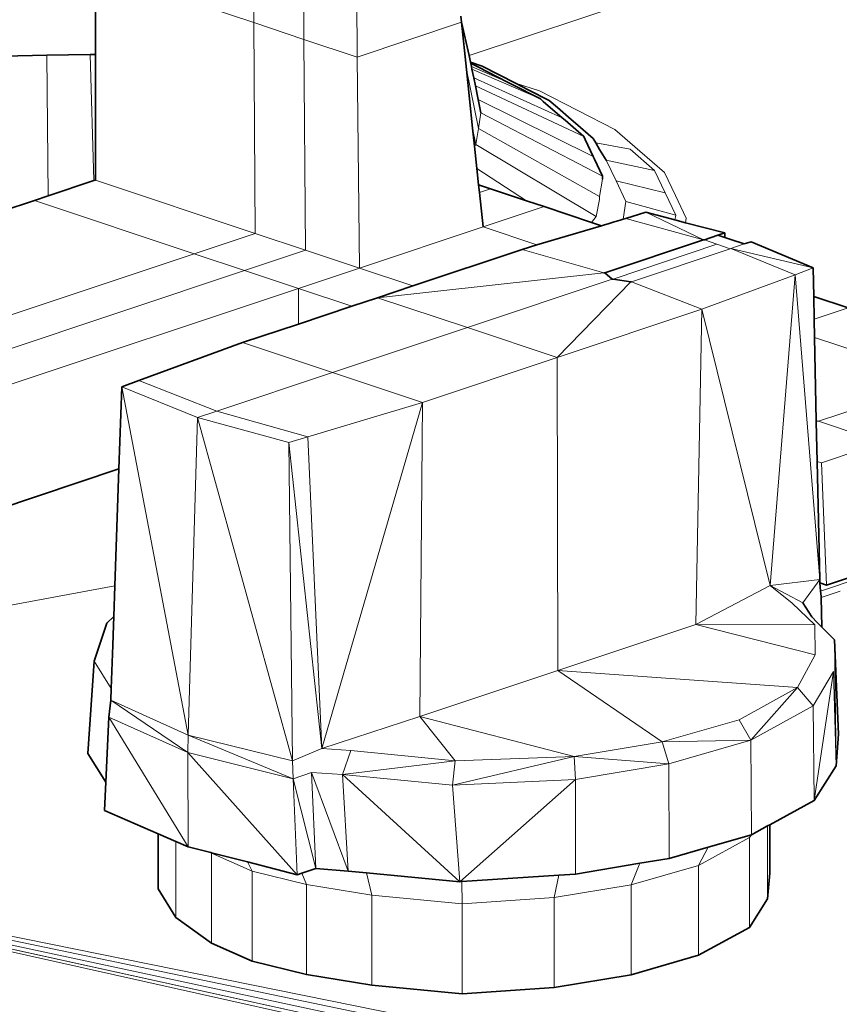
# Model space of a CAD drawing. Header units: inches. Extents: x 0 to 12.9, y 0 to 8.3.
# Tile 43 of 74: x 7.632 to 7.813, y 2.111 to 2.328. Entities that reach past the tile are written whole.
import ezdxf

# ---------------------------------------------------------------- set-up
doc = ezdxf.new("R2010")
doc.units = ezdxf.units.IN
doc.header["$MEASUREMENT"] = 0
doc.layers.add('Default', color=7, linetype='Continuous')

# ---------------------------------------------------------------- blocks, each defined once
blk = doc.blocks.new('MODEL_3')
at = {"lineweight": 0}
for p, q in [((7.68388, 2.32747), (7.68386, 2.36142)), ((7.68386, 2.36142), (7.68388, 2.32747)), ((7.69487, 2.3238), (7.69478, 2.35778)), ((7.69478, 2.35778), (7.69487, 2.3238)), ((7.73126, 2.32021), (7.84673, 2.3587)), ((7.84673, 2.3587), (7.73126, 2.32021)), ((7.70658, 2.3199), (7.70641, 2.3539)), ((7.70641, 2.3539), (7.70658, 2.3199)), ((7.68388, 2.32747), (7.64909, 2.33906)), ((7.64909, 2.33906), (7.68388, 2.32747)), ((7.64906, 2.32048), (7.64908, 2.33508)), ((7.64908, 2.33508), (7.64906, 2.32048)), ((7.69487, 2.3238), (7.68388, 2.32747)), ((7.68388, 2.32747), (7.68415, 2.28109)), ((7.68415, 2.28109), (7.68388, 2.32747)), ((7.68388, 2.32747), (7.69487, 2.3238)), ((7.70658, 2.3199), (7.72957, 2.32756)), ((7.72957, 2.32756), (7.70658, 2.3199)), ((7.72943, 2.32893), (7.72957, 2.32756)), ((7.72957, 2.32756), (7.72943, 2.32893)), ((7.72957, 2.32756), (7.73066, 2.31714)), ((7.73126, 2.32021), (7.72957, 2.32756)), ((7.73066, 2.31714), (7.72957, 2.32756)), ((7.72957, 2.32756), (7.73126, 2.32021)), ((7.69526, 2.27738), (7.69487, 2.3238)), ((7.69487, 2.3238), (7.70658, 2.3199)), ((7.70658, 2.3199), (7.69487, 2.3238)), ((7.69487, 2.3238), (7.69526, 2.27738)), ((7.63836, 2.32029), (7.62883, 2.32013)), ((7.62883, 2.32013), (7.63836, 2.32029)), ((7.64789, 2.32046), (7.63836, 2.32029)), ((7.63836, 2.32029), (7.64789, 2.32046)), ((7.63836, 2.32029), (7.63866, 2.28935)), ((7.63866, 2.28935), (7.63836, 2.32029)), ((7.64906, 2.32048), (7.64789, 2.32046)), ((7.64789, 2.32046), (7.64906, 2.32048)), ((7.64789, 2.32046), (7.64871, 2.2927)), ((7.64871, 2.2927), (7.64789, 2.32046)), ((7.64901, 2.2928), (7.64906, 2.32048)), ((7.64906, 2.32048), (7.64901, 2.2928)), ((7.70658, 2.3199), (7.70709, 2.27344)), ((7.70709, 2.27344), (7.70658, 2.3199)), ((7.73155, 2.31877), (7.73126, 2.32021)), ((7.73126, 2.32021), (7.73155, 2.31877)), ((7.73409, 2.31792), (7.73155, 2.31877)), ((7.73155, 2.31877), (7.73161, 2.31847)), ((7.73066, 2.31714), (7.73201, 2.30425)), ((7.73201, 2.30425), (7.73066, 2.31714)), ((7.73066, 2.31714), (7.73326, 2.30416)), ((7.73326, 2.30416), (7.73066, 2.31714)), ((7.73161, 2.31847), (7.73175, 2.31782)), ((7.73175, 2.31782), (7.73186, 2.31724)), ((7.73186, 2.31724), (7.73175, 2.31782)), ((7.73175, 2.31782), (7.73968, 2.31441)), ((7.73186, 2.31724), (7.73225, 2.31535)), ((7.73225, 2.31535), (7.73186, 2.31724)), ((7.73186, 2.31724), (7.74692, 2.31069)), ((7.74692, 2.31069), (7.73186, 2.31724)), ((7.74146, 2.31414), (7.73409, 2.31792)), ((7.73225, 2.31535), (7.7326, 2.31359)), ((7.7326, 2.31359), (7.73225, 2.31535)), ((7.73225, 2.31535), (7.75168, 2.30655)), ((7.75168, 2.30655), (7.73225, 2.31535)), ((7.73968, 2.31441), (7.74056, 2.31395)), ((7.7326, 2.31359), (7.73321, 2.31059)), ((7.73321, 2.31059), (7.7326, 2.31359)), ((7.7326, 2.31359), (7.75644, 2.30242)), ((7.75644, 2.30242), (7.7326, 2.31359)), ((7.74056, 2.31395), (7.74692, 2.31069)), ((7.74674, 2.31244), (7.74146, 2.31414)), ((7.75502, 2.30819), (7.74674, 2.31244)), ((7.73321, 2.31059), (7.73381, 2.30766)), ((7.73381, 2.30766), (7.73321, 2.31059)), ((7.73321, 2.31059), (7.75853, 2.29804)), ((7.75853, 2.29804), (7.73321, 2.31059)), ((7.74692, 2.31069), (7.74755, 2.31015)), ((7.74755, 2.31015), (7.75168, 2.30655)), ((7.76331, 2.30394), (7.75502, 2.30819)), ((7.73381, 2.30766), (7.73326, 2.30416)), ((7.73326, 2.30416), (7.73381, 2.30766)), ((7.73381, 2.30766), (7.7606, 2.29367)), ((7.7606, 2.29367), (7.73381, 2.30766)), ((7.75168, 2.30655), (7.75234, 2.30599)), ((7.75234, 2.30599), (7.75644, 2.30242)), ((7.73201, 2.30425), (7.73242, 2.30031)), ((7.73272, 2.30067), (7.73201, 2.30425)), ((7.73326, 2.30416), (7.73272, 2.30067)), ((7.73272, 2.30067), (7.73326, 2.30416)), ((7.73326, 2.30416), (7.75991, 2.28924)), ((7.75991, 2.28924), (7.73326, 2.30416)), ((7.76877, 2.2992), (7.76331, 2.30394)), ((7.75644, 2.30242), (7.75674, 2.30179)), ((7.75674, 2.30179), (7.75853, 2.29804)), ((7.73242, 2.30031), (7.73272, 2.30067)), ((7.73242, 2.30031), (7.73294, 2.29539)), ((7.73294, 2.29539), (7.73242, 2.30031)), ((7.73272, 2.30067), (7.75921, 2.28482)), ((7.75921, 2.28482), (7.73272, 2.30067)), ((7.75994, 2.29958), (7.75907, 2.30103)), ((7.75907, 2.30103), (7.76663, 2.29961)), ((7.76138, 2.29722), (7.75994, 2.29958)), ((7.76663, 2.29961), (7.77199, 2.29495)), ((7.77422, 2.29446), (7.76877, 2.2992)), ((7.75853, 2.29804), (7.75883, 2.29741)), ((7.75883, 2.29741), (7.7606, 2.29367)), ((7.77199, 2.29495), (7.76138, 2.29722)), ((7.76138, 2.29722), (7.77199, 2.29495)), ((7.76355, 2.29267), (7.76138, 2.29722)), ((7.73294, 2.29539), (7.73331, 2.29179)), ((7.73331, 2.29179), (7.73294, 2.29539)), ((7.73294, 2.29539), (7.74388, 2.28827)), ((7.74388, 2.28827), (7.73294, 2.29539)), ((7.77199, 2.29495), (7.77433, 2.29002)), ((7.63866, 2.28935), (7.64871, 2.2927)), ((7.64871, 2.2927), (7.63866, 2.28935)), ((7.64871, 2.2927), (7.64901, 2.2928)), ((7.64901, 2.2928), (7.64871, 2.2927)), ((7.68415, 2.28109), (7.64901, 2.2928)), ((7.64901, 2.2928), (7.68415, 2.28109)), ((7.7606, 2.29301), (7.75991, 2.28924)), ((7.7606, 2.29367), (7.7606, 2.29301)), ((7.77433, 2.29002), (7.76355, 2.29267)), ((7.76571, 2.28812), (7.76355, 2.29267)), ((7.76355, 2.29267), (7.77433, 2.29002)), ((7.7766, 2.28946), (7.77422, 2.29446)), ((7.73331, 2.29179), (7.73349, 2.29013)), ((7.7359, 2.29093), (7.73331, 2.29179)), ((7.73349, 2.29013), (7.7359, 2.29093)), ((7.7359, 2.29093), (7.74388, 2.28827)), ((7.74388, 2.28827), (7.7359, 2.29093)), ((7.62849, 2.28596), (7.63559, 2.28833)), ((7.63559, 2.28833), (7.62849, 2.28596)), ((7.63559, 2.28833), (7.63866, 2.28935)), ((7.63866, 2.28935), (7.63559, 2.28833)), ((7.67073, 2.27661), (7.63559, 2.28833)), ((7.63559, 2.28833), (7.67073, 2.27661)), ((7.73349, 2.29013), (7.73429, 2.28251)), ((7.73429, 2.28251), (7.73349, 2.29013)), ((7.74388, 2.28827), (7.74773, 2.28699)), ((7.74773, 2.28699), (7.74388, 2.28827)), ((7.75991, 2.28859), (7.75921, 2.28482)), ((7.75991, 2.28924), (7.75991, 2.28859)), ((7.77433, 2.29002), (7.77667, 2.28509)), ((7.77898, 2.28445), (7.7766, 2.28946)), ((7.73429, 2.28251), (7.74773, 2.28699)), ((7.74773, 2.28699), (7.73429, 2.28251)), ((7.74773, 2.28699), (7.75816, 2.28351)), ((7.75816, 2.28351), (7.74773, 2.28699)), ((7.76509, 2.2842), (7.76571, 2.28812)), ((7.77667, 2.28509), (7.76571, 2.28812)), ((7.76571, 2.28812), (7.77667, 2.28509)), ((7.75921, 2.28482), (7.75816, 2.28351)), ((7.76374, 2.2838), (7.76466, 2.28407)), ((7.76466, 2.28407), (7.76509, 2.2842)), ((7.76574, 2.28439), (7.76509, 2.2842)), ((7.76509, 2.2842), (7.76574, 2.28439)), ((7.77013, 2.28574), (7.76574, 2.28439)), ((7.76574, 2.28439), (7.77013, 2.28574)), ((7.78281, 2.27967), (7.76574, 2.28439)), ((7.76574, 2.28439), (7.78281, 2.27967)), ((7.78281, 2.27967), (7.77013, 2.28574)), ((7.77013, 2.28574), (7.77651, 2.28406)), ((7.77651, 2.28406), (7.77013, 2.28574)), ((7.77013, 2.28574), (7.78281, 2.27967)), ((7.77667, 2.28509), (7.77651, 2.28406)), ((7.77651, 2.28406), (7.77882, 2.28345)), ((7.77882, 2.28345), (7.77898, 2.28445)), ((7.73429, 2.28251), (7.70709, 2.27344)), ((7.70709, 2.27344), (7.73429, 2.28251)), ((7.73429, 2.28251), (7.74615, 2.27855)), ((7.74615, 2.27855), (7.73429, 2.28251)), ((7.76034, 2.28278), (7.74615, 2.27855)), ((7.74615, 2.27855), (7.76034, 2.28278)), ((7.75816, 2.28351), (7.75837, 2.28344)), ((7.75837, 2.28344), (7.75857, 2.28337)), ((7.75857, 2.28337), (7.75944, 2.28308)), ((7.75944, 2.28308), (7.76034, 2.28278)), ((7.76034, 2.28278), (7.761, 2.28298)), ((7.761, 2.28298), (7.7618, 2.28322)), ((7.7618, 2.28322), (7.76312, 2.28361)), ((7.76312, 2.28361), (7.76374, 2.2838)), ((7.78746, 2.28119), (7.77882, 2.28345)), ((7.77882, 2.28345), (7.78746, 2.28119)), ((7.67073, 2.27661), (7.68415, 2.28109)), ((7.68415, 2.28109), (7.67073, 2.27661)), ((7.68415, 2.28109), (7.69526, 2.27738)), ((7.69526, 2.27738), (7.68415, 2.28109)), ((7.76107, 2.27241), (7.78281, 2.27967)), ((7.78281, 2.27967), (7.76107, 2.27241)), ((7.78299, 2.27969), (7.78281, 2.27967)), ((7.78281, 2.27967), (7.78299, 2.27969)), ((7.78592, 2.28071), (7.78299, 2.27969)), ((7.78299, 2.27969), (7.78572, 2.2787)), ((7.78746, 2.28119), (7.78592, 2.28071)), ((7.78749, 2.28019), (7.78746, 2.28119)), ((7.78883, 2.27974), (7.78749, 2.28019)), ((7.79174, 2.27877), (7.78883, 2.27974)), ((7.68184, 2.27291), (7.69526, 2.27738)), ((7.69526, 2.27738), (7.68184, 2.27291)), ((7.69526, 2.27738), (7.70709, 2.27344)), ((7.70709, 2.27344), (7.69526, 2.27738)), ((7.74287, 2.27758), (7.71882, 2.26953)), ((7.71882, 2.26953), (7.74287, 2.27758)), ((7.74615, 2.27855), (7.74287, 2.27758)), ((7.74287, 2.27758), (7.74615, 2.27855)), ((7.76089, 2.27239), (7.74287, 2.27758)), ((7.74287, 2.27758), (7.76089, 2.27239)), ((7.76293, 2.27102), (7.78572, 2.2787)), ((7.78572, 2.2787), (7.76293, 2.27102)), ((7.78865, 2.27772), (7.76694, 2.27045)), ((7.76694, 2.27045), (7.78865, 2.27772)), ((7.78572, 2.2787), (7.78865, 2.27772)), ((7.78865, 2.27772), (7.78883, 2.27775)), ((7.78883, 2.27775), (7.79174, 2.27877)), ((7.80689, 2.27348), (7.78883, 2.27775)), ((7.78883, 2.27775), (7.80292, 2.272)), ((7.78883, 2.27775), (7.80689, 2.27348)), ((7.80292, 2.272), (7.78883, 2.27775)), ((7.79328, 2.27925), (7.79174, 2.27877)), ((7.79174, 2.27877), (7.79328, 2.27925)), ((7.80689, 2.27348), (7.79328, 2.27925)), ((7.79328, 2.27925), (7.80689, 2.27348)), ((7.60449, 2.25453), (7.67073, 2.27661)), ((7.67073, 2.27661), (7.60449, 2.25453)), ((7.67073, 2.27661), (7.68184, 2.27291)), ((7.68184, 2.27291), (7.67073, 2.27661)), ((7.70709, 2.27344), (7.69367, 2.26897)), ((7.69367, 2.26897), (7.70709, 2.27344)), ((7.70709, 2.27344), (7.71882, 2.26953)), ((7.71882, 2.26953), (7.70709, 2.27344)), ((7.80689, 2.27348), (7.80292, 2.272)), ((7.80292, 2.272), (7.80689, 2.27348)), ((7.80703, 2.26721), (7.80689, 2.27348)), ((7.80689, 2.27348), (7.80703, 2.26721)), ((7.60519, 2.24736), (7.68184, 2.27291)), ((7.68184, 2.27291), (7.60519, 2.24736)), ((7.68184, 2.27291), (7.69367, 2.26897)), ((7.69367, 2.26897), (7.68184, 2.27291)), ((7.71108, 2.26694), (7.76089, 2.27239)), ((7.76089, 2.27239), (7.71108, 2.26694)), ((7.76268, 2.27103), (7.73084, 2.26035)), ((7.73084, 2.26035), (7.76268, 2.27103)), ((7.76089, 2.27239), (7.76107, 2.27241)), ((7.76107, 2.27241), (7.76089, 2.27239)), ((7.76107, 2.27241), (7.76268, 2.27103)), ((7.76268, 2.27103), (7.76107, 2.27241)), ((7.76268, 2.27103), (7.76293, 2.27102)), ((7.76293, 2.27102), (7.76268, 2.27103)), ((7.76677, 2.27043), (7.76293, 2.27102)), ((7.76293, 2.27102), (7.76677, 2.27043)), ((7.80292, 2.272), (7.7824, 2.2644)), ((7.7824, 2.2644), (7.80292, 2.272)), ((7.80292, 2.272), (7.79749, 2.20362)), ((7.79749, 2.20362), (7.80292, 2.272)), ((7.80835, 2.20494), (7.80292, 2.272)), ((7.80292, 2.272), (7.80835, 2.20494)), ((7.60594, 2.23972), (7.69367, 2.26897)), ((7.69367, 2.26897), (7.60594, 2.23972)), ((7.69367, 2.26897), (7.69367, 2.26115)), ((7.69367, 2.26115), (7.69367, 2.26897)), ((7.69367, 2.26897), (7.70541, 2.26505)), ((7.70541, 2.26505), (7.69367, 2.26897)), ((7.71882, 2.26953), (7.71108, 2.26694)), ((7.71108, 2.26694), (7.71882, 2.26953)), ((7.7506, 2.25377), (7.76677, 2.27043)), ((7.76677, 2.27043), (7.7506, 2.25377)), ((7.76677, 2.27043), (7.76694, 2.27045)), ((7.76694, 2.27045), (7.76677, 2.27043)), ((7.76694, 2.27045), (7.7824, 2.2644)), ((7.7824, 2.2644), (7.76694, 2.27045)), ((7.70541, 2.26505), (7.71108, 2.26694)), ((7.71108, 2.26694), (7.70541, 2.26505)), ((7.71108, 2.26694), (7.73084, 2.26035)), ((7.73084, 2.26035), (7.71108, 2.26694)), ((7.8146, 2.26469), (7.80703, 2.26721)), ((7.80703, 2.26721), (7.80713, 2.2622)), ((7.69367, 2.26115), (7.70541, 2.26505)), ((7.70541, 2.26505), (7.69367, 2.26115)), ((7.7506, 2.25377), (7.7824, 2.2644)), ((7.7824, 2.2644), (7.7506, 2.25377)), ((7.7824, 2.2644), (7.78108, 2.19499)), ((7.78108, 2.19499), (7.7824, 2.2644)), ((7.7824, 2.2644), (7.79749, 2.20362)), ((7.79749, 2.20362), (7.7824, 2.2644)), ((7.80713, 2.2622), (7.8146, 2.26469)), ((7.80713, 2.2622), (7.80722, 2.25819)), ((7.80722, 2.25819), (7.80713, 2.2622)), ((7.69367, 2.26115), (7.68141, 2.25707)), ((7.68141, 2.25707), (7.69367, 2.26115)), ((7.70117, 2.25048), (7.73084, 2.26035)), ((7.73084, 2.26035), (7.70117, 2.25048)), ((7.73084, 2.26035), (7.7506, 2.25377)), ((7.7506, 2.25377), (7.73084, 2.26035)), ((7.80722, 2.25819), (7.80761, 2.23993)), ((7.83528, 2.24884), (7.80722, 2.25819)), ((7.80761, 2.23993), (7.80722, 2.25819)), ((7.80722, 2.25819), (7.83528, 2.24884)), ((7.65861, 2.2487), (7.68141, 2.25707)), ((7.68141, 2.25707), (7.65861, 2.2487)), ((7.68141, 2.25707), (7.70117, 2.25048)), ((7.70117, 2.25048), (7.68141, 2.25707)), ((7.72094, 2.2439), (7.7506, 2.25377)), ((7.7506, 2.25377), (7.72094, 2.2439)), ((7.7506, 2.25377), (7.75075, 2.18489)), ((7.75075, 2.18489), (7.7506, 2.25377)), ((7.67571, 2.242), (7.70117, 2.25048)), ((7.70117, 2.25048), (7.67571, 2.242)), ((7.72094, 2.2439), (7.70117, 2.25048)), ((7.70117, 2.25048), (7.72094, 2.2439)), ((7.65419, 2.22926), (7.65483, 2.24732)), ((7.65483, 2.24732), (7.65419, 2.22926)), ((7.65483, 2.24732), (7.65861, 2.2487)), ((7.65861, 2.2487), (7.65483, 2.24732)), ((7.65483, 2.24732), (7.66946, 2.17069)), ((7.67151, 2.24061), (7.65483, 2.24732)), ((7.65483, 2.24732), (7.67151, 2.24061)), ((7.66946, 2.17069), (7.65483, 2.24732)), ((7.67571, 2.242), (7.65861, 2.2487)), ((7.65861, 2.2487), (7.67571, 2.242)), ((7.80809, 2.23977), (7.83528, 2.24884)), ((7.83528, 2.24884), (7.80809, 2.23977)), ((7.72094, 2.2439), (7.69576, 2.2363)), ((7.69576, 2.2363), (7.72094, 2.2439)), ((7.6988, 2.16775), (7.72094, 2.2439)), ((7.72094, 2.2439), (7.6988, 2.16775)), ((7.72094, 2.2439), (7.72042, 2.17477)), ((7.72042, 2.17477), (7.72094, 2.2439)), ((7.67151, 2.24061), (7.66946, 2.17069)), ((7.66946, 2.17069), (7.67151, 2.24061)), ((7.67151, 2.24061), (7.67571, 2.242)), ((7.67571, 2.242), (7.67151, 2.24061)), ((7.6916, 2.23506), (7.67151, 2.24061)), ((7.67151, 2.24061), (7.69239, 2.165)), ((7.67151, 2.24061), (7.6916, 2.23506)), ((7.69239, 2.165), (7.67151, 2.24061)), ((7.69576, 2.2363), (7.67571, 2.242)), ((7.67571, 2.242), (7.69576, 2.2363)), ((7.80761, 2.23993), (7.80761, 2.23962)), ((7.80809, 2.23977), (7.80761, 2.23993)), ((7.80761, 2.23962), (7.80809, 2.23977)), ((7.80761, 2.23962), (7.8078, 2.23092)), ((7.8078, 2.23092), (7.80761, 2.23962)), ((7.80809, 2.23977), (7.82213, 2.23509)), ((7.82213, 2.23509), (7.80809, 2.23977)), ((7.69576, 2.2363), (7.6916, 2.23506)), ((7.6916, 2.23506), (7.69576, 2.2363)), ((7.6988, 2.16775), (7.69576, 2.2363)), ((7.69576, 2.2363), (7.6988, 2.16775)), ((7.6988, 2.16775), (7.6916, 2.23506)), ((7.6916, 2.23506), (7.69239, 2.165)), ((7.69239, 2.165), (7.6916, 2.23506)), ((7.6916, 2.23506), (7.6988, 2.16775)), ((7.80872, 2.23062), (7.82213, 2.23509)), ((7.82213, 2.23509), (7.80872, 2.23062)), ((7.8078, 2.23092), (7.80835, 2.20494)), ((7.80835, 2.20494), (7.8078, 2.23092)), ((7.8078, 2.23092), (7.80872, 2.23062)), ((7.80872, 2.23062), (7.8078, 2.23092)), ((7.80983, 2.20369), (7.80872, 2.23062)), ((7.80872, 2.23062), (7.80983, 2.20369)), ((7.65419, 2.22926), (7.60594, 2.21317)), ((7.60594, 2.21317), (7.65419, 2.22926)), ((7.65328, 2.20357), (7.65419, 2.22926)), ((7.65419, 2.22926), (7.65328, 2.20357)), ((7.80856, 2.20239), (7.82045, 2.20636)), ((7.82045, 2.20636), (7.80856, 2.20239)), ((7.80983, 2.20369), (7.81979, 2.20701)), ((7.81979, 2.20701), (7.80983, 2.20369)), ((7.79749, 2.20362), (7.80835, 2.20494)), ((7.80835, 2.20494), (7.79749, 2.20362)), ((7.80835, 2.20494), (7.80463, 2.19976)), ((7.80841, 2.20417), (7.80835, 2.20494)), ((7.80856, 2.20239), (7.80841, 2.20417)), ((7.80841, 2.20417), (7.80983, 2.20369)), ((7.80983, 2.20369), (7.80841, 2.20417)), ((7.50219, 2.17525), (7.65328, 2.20357)), ((7.65328, 2.20357), (7.50219, 2.17525)), ((7.65328, 2.20357), (7.65304, 2.1968)), ((7.65304, 2.1968), (7.65328, 2.20357)), ((7.78108, 2.19499), (7.79749, 2.20362)), ((7.79749, 2.20362), (7.78108, 2.19499)), ((7.79749, 2.20362), (7.80233, 2.19974)), ((7.80463, 2.19976), (7.79749, 2.20362)), ((7.80865, 2.20127), (7.80856, 2.20239)), ((7.80865, 2.20099), (7.81283, 2.20238)), ((7.81283, 2.20238), (7.80865, 2.20099)), ((7.80233, 2.19974), (7.80726, 2.19498)), ((7.80865, 2.20099), (7.80865, 2.20127)), ((7.80885, 2.19445), (7.80865, 2.20099)), ((7.65156, 2.19531), (7.64877, 2.18694)), ((7.65304, 2.1968), (7.65156, 2.19531)), ((7.65297, 2.19477), (7.65304, 2.1968)), ((7.65282, 2.19051), (7.65297, 2.19477)), ((7.75075, 2.18489), (7.78108, 2.19499)), ((7.78108, 2.19499), (7.75075, 2.18489)), ((7.80739, 2.18832), (7.78108, 2.19499)), ((7.78108, 2.19499), (7.80726, 2.19498)), ((7.78108, 2.19499), (7.80739, 2.18832)), ((7.80726, 2.19498), (7.78108, 2.19499)), ((7.80726, 2.19498), (7.80739, 2.18832)), ((7.81163, 2.19168), (7.80885, 2.19445)), ((7.8125, 2.1709), (7.81163, 2.19168)), ((7.81163, 2.19168), (7.8125, 2.1709)), ((7.81194, 2.16392), (7.81163, 2.19168)), ((7.65248, 2.18095), (7.65282, 2.19051)), ((7.64877, 2.18694), (7.64737, 2.16667)), ((7.64737, 2.16667), (7.64877, 2.18694)), ((7.64877, 2.18694), (7.65248, 2.18095)), ((7.80739, 2.18832), (7.80347, 2.18115)), ((7.72042, 2.17477), (7.75075, 2.18489)), ((7.75075, 2.18489), (7.72042, 2.17477)), ((7.80347, 2.18115), (7.75075, 2.18489)), ((7.75075, 2.18489), (7.80347, 2.18115)), ((7.77372, 2.16918), (7.75075, 2.18489)), ((7.75075, 2.18489), (7.77372, 2.16918)), ((7.80693, 2.17711), (7.81141, 2.18468)), ((7.8071, 2.15631), (7.81141, 2.18468)), ((7.81141, 2.18468), (7.8071, 2.15631)), ((7.81141, 2.18468), (7.81194, 2.16392)), ((7.65248, 2.18095), (7.65239, 2.17834)), ((7.65239, 2.17834), (7.65248, 2.18095)), ((7.80347, 2.18115), (7.79067, 2.17404)), ((7.79067, 2.17404), (7.80347, 2.18115)), ((7.80347, 2.18115), (7.7932, 2.16956)), ((7.7932, 2.16956), (7.80347, 2.18115)), ((7.80347, 2.18115), (7.80693, 2.17711)), ((7.65239, 2.17834), (7.65197, 2.17462)), ((7.65197, 2.17462), (7.65239, 2.17834)), ((7.65239, 2.17834), (7.66937, 2.16689)), ((7.66937, 2.16689), (7.65239, 2.17834)), ((7.65239, 2.17834), (7.66946, 2.17069)), ((7.66946, 2.17069), (7.65239, 2.17834)), ((7.7932, 2.16956), (7.80693, 2.17711)), ((7.80693, 2.17711), (7.7932, 2.16956)), ((7.8071, 2.15631), (7.80693, 2.17711)), ((7.80693, 2.17711), (7.8071, 2.15631)), ((7.65197, 2.17462), (7.65129, 2.16032)), ((7.65129, 2.16032), (7.65197, 2.17462)), ((7.66944, 2.1461), (7.65197, 2.17462)), ((7.65197, 2.17462), (7.66937, 2.16689)), ((7.66937, 2.16689), (7.65197, 2.17462)), ((7.65197, 2.17462), (7.66944, 2.1461)), ((7.6988, 2.16775), (7.72042, 2.17477)), ((7.72042, 2.17477), (7.6988, 2.16775)), ((7.75433, 2.166), (7.72042, 2.17477)), ((7.72042, 2.17477), (7.75433, 2.166)), ((7.72814, 2.16504), (7.72042, 2.17477)), ((7.72042, 2.17477), (7.72814, 2.16504)), ((7.79067, 2.17404), (7.77372, 2.16918)), ((7.77372, 2.16918), (7.79067, 2.17404)), ((7.7932, 2.16956), (7.79067, 2.17404)), ((7.79067, 2.17404), (7.7932, 2.16956)), ((7.66937, 2.16689), (7.66946, 2.17069)), ((7.66946, 2.17069), (7.66937, 2.16689)), ((7.66946, 2.17069), (7.69256, 2.16109)), ((7.69256, 2.16109), (7.66946, 2.17069)), ((7.66946, 2.17069), (7.69239, 2.165)), ((7.69239, 2.165), (7.66946, 2.17069)), ((7.77372, 2.16918), (7.75433, 2.166)), ((7.75433, 2.166), (7.77372, 2.16918)), ((7.7932, 2.16956), (7.77372, 2.16918)), ((7.77372, 2.16918), (7.7932, 2.16956)), ((7.77372, 2.16918), (7.77517, 2.16438)), ((7.77517, 2.16438), (7.77372, 2.16918)), ((7.77517, 2.16438), (7.7932, 2.16956)), ((7.7932, 2.16956), (7.77517, 2.16438)), ((7.79333, 2.14875), (7.7932, 2.16956)), ((7.7932, 2.16956), (7.79333, 2.14875)), ((7.81194, 2.16392), (7.8125, 2.1709)), ((7.8125, 2.1709), (7.81194, 2.16392)), ((7.6934, 2.13995), (7.66937, 2.16689)), ((7.66937, 2.16689), (7.69256, 2.16109)), ((7.66937, 2.16689), (7.6934, 2.13995)), ((7.66944, 2.1461), (7.66937, 2.16689)), ((7.66937, 2.16689), (7.66944, 2.1461)), ((7.69256, 2.16109), (7.66937, 2.16689)), ((7.6988, 2.16775), (7.69239, 2.165)), ((7.70519, 2.16731), (7.6988, 2.16775)), ((7.70336, 2.16201), (7.70519, 2.16731)), ((7.72814, 2.16504), (7.70519, 2.16731)), ((7.70519, 2.16731), (7.72814, 2.16504)), ((7.64737, 2.16667), (7.65129, 2.16032)), ((7.65129, 2.16032), (7.64737, 2.16667)), ((7.69239, 2.165), (7.69256, 2.16109)), ((7.72814, 2.16504), (7.70336, 2.16201)), ((7.70336, 2.16201), (7.72814, 2.16504)), ((7.75433, 2.166), (7.72756, 2.1597)), ((7.72756, 2.1597), (7.75433, 2.166)), ((7.72756, 2.1597), (7.72814, 2.16504)), ((7.72814, 2.16504), (7.72756, 2.1597)), ((7.75433, 2.166), (7.72814, 2.16504)), ((7.72814, 2.16504), (7.75433, 2.166)), ((7.77517, 2.16438), (7.75433, 2.166)), ((7.75462, 2.16095), (7.75433, 2.166)), ((7.75433, 2.166), (7.77517, 2.16438)), ((7.75433, 2.166), (7.75462, 2.16095)), ((7.75462, 2.16095), (7.77517, 2.16438)), ((7.77517, 2.16438), (7.75462, 2.16095)), ((7.77524, 2.14355), (7.77517, 2.16438)), ((7.77517, 2.16438), (7.77524, 2.14355)), ((7.8071, 2.15631), (7.81194, 2.16392)), ((7.81194, 2.16392), (7.8071, 2.15631)), ((7.83118, 2.08582), (7.45976, 2.16102)), ((7.45976, 2.16102), (7.83295, 2.07787)), ((7.45976, 2.16102), (7.83118, 2.08582)), ((7.83118, 2.0838), (7.45976, 2.16102)), ((7.832, 2.07942), (7.45976, 2.16102)), ((7.45976, 2.16102), (7.83118, 2.08156)), ((7.83118, 2.08156), (7.45976, 2.16102)), ((7.45976, 2.16102), (7.83118, 2.0838)), ((7.83295, 2.07787), (7.45976, 2.16102)), ((7.45976, 2.16102), (7.832, 2.07942)), ((7.69256, 2.16109), (7.69656, 2.16248)), ((7.69749, 2.14132), (7.69256, 2.16109)), ((7.69256, 2.16109), (7.69749, 2.14132)), ((7.6934, 2.13995), (7.69256, 2.16109)), ((7.69256, 2.16109), (7.6934, 2.13995)), ((7.70463, 2.14076), (7.69656, 2.16248)), ((7.69656, 2.16248), (7.70336, 2.16201)), ((7.69656, 2.16248), (7.70463, 2.14076)), ((7.69749, 2.14132), (7.69656, 2.16248)), ((7.69656, 2.16248), (7.69749, 2.14132)), ((7.72756, 2.1597), (7.70336, 2.16201)), ((7.70336, 2.16201), (7.72756, 2.1597)), ((7.72921, 2.13841), (7.70336, 2.16201)), ((7.70336, 2.16201), (7.72921, 2.13841)), ((7.70463, 2.14076), (7.70336, 2.16201)), ((7.70336, 2.16201), (7.70463, 2.14076)), ((7.72756, 2.1597), (7.75462, 2.16095)), ((7.75462, 2.16095), (7.72756, 2.1597)), ((7.72921, 2.13841), (7.75462, 2.16095)), ((7.75462, 2.16095), (7.72921, 2.13841)), ((7.75463, 2.14011), (7.75462, 2.16095)), ((7.75462, 2.16095), (7.75463, 2.14011)), ((7.65129, 2.16032), (7.651, 2.15409)), ((7.651, 2.15409), (7.65129, 2.16032)), ((7.72756, 2.1597), (7.72921, 2.13841)), ((7.72921, 2.13841), (7.72756, 2.1597)), ((7.79736, 2.15096), (7.8071, 2.15631)), ((7.8071, 2.15631), (7.79736, 2.15096)), ((7.651, 2.15409), (7.66282, 2.14897)), ((7.66282, 2.14897), (7.651, 2.15409)), ((7.79689, 2.15071), (7.79333, 2.14875)), ((7.79333, 2.14875), (7.79689, 2.15071)), ((7.79736, 2.15096), (7.79689, 2.15071)), ((7.79689, 2.15071), (7.79736, 2.15096)), ((7.79689, 2.13464), (7.79689, 2.15071)), ((7.79689, 2.15071), (7.79689, 2.13464)), ((7.79736, 2.14029), (7.79736, 2.15096)), ((7.79736, 2.15096), (7.79736, 2.14029)), ((7.66282, 2.14897), (7.66282, 2.13686)), ((7.66282, 2.13686), (7.66282, 2.14897)), ((7.66282, 2.14897), (7.66674, 2.14727)), ((7.66674, 2.14727), (7.66282, 2.14897)), ((7.7817, 2.14201), (7.79291, 2.14816)), ((7.79291, 2.14816), (7.7817, 2.14201)), ((7.79333, 2.14875), (7.78384, 2.14602)), ((7.78384, 2.14602), (7.79333, 2.14875)), ((7.79291, 2.14816), (7.79333, 2.14875)), ((7.79333, 2.14875), (7.79291, 2.14816)), ((7.79291, 2.14816), (7.79291, 2.12837)), ((7.79291, 2.12837), (7.79291, 2.14816)), ((7.66674, 2.13051), (7.66674, 2.14727)), ((7.66674, 2.14727), (7.66944, 2.1461)), ((7.66674, 2.14727), (7.66674, 2.13051)), ((7.66944, 2.1461), (7.66674, 2.14727)), ((7.66944, 2.1461), (7.67441, 2.14483)), ((7.67441, 2.14483), (7.66944, 2.1461)), ((7.78384, 2.14602), (7.77524, 2.14355)), ((7.77524, 2.14355), (7.78384, 2.14602)), ((7.78384, 2.14602), (7.7817, 2.14201)), ((7.7817, 2.14201), (7.78384, 2.14602)), ((7.67441, 2.14483), (7.67458, 2.1447)), ((7.67453, 2.1448), (7.67441, 2.14483)), ((7.68247, 2.14276), (7.67453, 2.1448)), ((7.67458, 2.12491), (7.67458, 2.1447)), ((7.67458, 2.1447), (7.68349, 2.14074)), ((7.67458, 2.1447), (7.67458, 2.12491)), ((7.77524, 2.14355), (7.76877, 2.14247)), ((7.76877, 2.14247), (7.77524, 2.14355)), ((7.6934, 2.13995), (7.68247, 2.14276)), ((7.68349, 2.14074), (7.68247, 2.14276)), ((7.68247, 2.14276), (7.6934, 2.13995)), ((7.69445, 2.1403), (7.69749, 2.14132)), ((7.69749, 2.14132), (7.69445, 2.1403)), ((7.70463, 2.14076), (7.69749, 2.14132)), ((7.69749, 2.14132), (7.70463, 2.14076)), ((7.76877, 2.14247), (7.75463, 2.14011)), ((7.75463, 2.14011), (7.76877, 2.14247)), ((7.76877, 2.14247), (7.76691, 2.13776)), ((7.76691, 2.13776), (7.76877, 2.14247)), ((7.76691, 2.13776), (7.7817, 2.14201)), ((7.7817, 2.14201), (7.76691, 2.13776)), ((7.7817, 2.14201), (7.7817, 2.12222)), ((7.7817, 2.12222), (7.7817, 2.14201)), ((7.68349, 2.12095), (7.68349, 2.14074)), ((7.68349, 2.14074), (7.69544, 2.13779)), ((7.68349, 2.14074), (7.68349, 2.12095)), ((7.69544, 2.13779), (7.68349, 2.14074)), ((7.69445, 2.1403), (7.6934, 2.13995)), ((7.6934, 2.13995), (7.69445, 2.1403)), ((7.69544, 2.13779), (7.69445, 2.1403)), ((7.69445, 2.1403), (7.69544, 2.13779)), ((7.70863, 2.14038), (7.70463, 2.14076)), ((7.70463, 2.14076), (7.70863, 2.14038)), ((7.72921, 2.13841), (7.70863, 2.14038)), ((7.70863, 2.14038), (7.70981, 2.13547)), ((7.70981, 2.13547), (7.70863, 2.14038)), ((7.70863, 2.14038), (7.72921, 2.13841)), ((7.751, 2.13986), (7.72963, 2.13844)), ((7.72963, 2.13844), (7.751, 2.13986)), ((7.751, 2.13986), (7.74994, 2.13493)), ((7.74994, 2.13493), (7.751, 2.13986)), ((7.75463, 2.14011), (7.751, 2.13986)), ((7.751, 2.13986), (7.75463, 2.14011)), ((7.79689, 2.13464), (7.79736, 2.14029)), ((7.79736, 2.14029), (7.79689, 2.13464)), ((7.66282, 2.13686), (7.66674, 2.13051)), ((7.66674, 2.13051), (7.66282, 2.13686)), ((7.69544, 2.13779), (7.69544, 2.118)), ((7.70981, 2.13547), (7.69544, 2.13779)), ((7.69544, 2.118), (7.69544, 2.13779)), ((7.69544, 2.13779), (7.70981, 2.13547)), ((7.72963, 2.13844), (7.72921, 2.13841)), ((7.72921, 2.13841), (7.72963, 2.13844)), ((7.72963, 2.13844), (7.72971, 2.13357)), ((7.72971, 2.13357), (7.72963, 2.13844)), ((7.74994, 2.13493), (7.76691, 2.13776)), ((7.76691, 2.13776), (7.74994, 2.13493)), ((7.76691, 2.11796), (7.76691, 2.13776)), ((7.76691, 2.13776), (7.76691, 2.11796)), ((7.70981, 2.11568), (7.70981, 2.13547)), ((7.70981, 2.13547), (7.72971, 2.13357)), ((7.70981, 2.13547), (7.70981, 2.11568)), ((7.72971, 2.13357), (7.70981, 2.13547)), ((7.72971, 2.13357), (7.74994, 2.13493)), ((7.74994, 2.13493), (7.72971, 2.13357)), ((7.74994, 2.11513), (7.74994, 2.13493)), ((7.74994, 2.13493), (7.74994, 2.11513)), ((7.79291, 2.12837), (7.79689, 2.13464)), ((7.79689, 2.13464), (7.79291, 2.12837)), ((7.72971, 2.13357), (7.72971, 2.11378)), ((7.72971, 2.11378), (7.72971, 2.13357)), ((7.66674, 2.13051), (7.67458, 2.12491)), ((7.67458, 2.12491), (7.66674, 2.13051)), ((7.7817, 2.12222), (7.79291, 2.12837)), ((7.79291, 2.12837), (7.7817, 2.12222)), ((7.67458, 2.12491), (7.68349, 2.12095)), ((7.68349, 2.12095), (7.67458, 2.12491)), ((7.76691, 2.11796), (7.7817, 2.12222)), ((7.7817, 2.12222), (7.76691, 2.11796)), ((7.68349, 2.12095), (7.69544, 2.118)), ((7.69544, 2.118), (7.68349, 2.12095)), ((7.69544, 2.118), (7.70981, 2.11568)), ((7.70981, 2.11568), (7.69544, 2.118)), ((7.74994, 2.11513), (7.76691, 2.11796)), ((7.76691, 2.11796), (7.74994, 2.11513)), ((7.70981, 2.11568), (7.72971, 2.11378)), ((7.72971, 2.11378), (7.70981, 2.11568)), ((7.72971, 2.11378), (7.74994, 2.11513)), ((7.74994, 2.11513), (7.72971, 2.11378))]:
    blk.add_line(p, q, dxfattribs=at).dxf.unprotected_set("ltscale", 0)
at = {"lineweight": 35}
for p, q in [((7.64906, 2.32048), (7.64908, 2.33508)), ((7.72943, 2.32893), (7.72957, 2.32756)), ((7.72957, 2.32756), (7.73126, 2.32021)), ((7.72957, 2.32756), (7.73066, 2.31714)), ((7.62883, 2.32013), (7.63836, 2.32029)), ((7.63836, 2.32029), (7.64789, 2.32046)), ((7.64789, 2.32046), (7.64906, 2.32048)), ((7.64901, 2.2928), (7.64906, 2.32048)), ((7.73126, 2.32021), (7.73155, 2.31877)), ((7.73409, 2.31792), (7.73155, 2.31877)), ((7.73155, 2.31877), (7.73161, 2.31847)), ((7.73066, 2.31714), (7.73201, 2.30425)), ((7.73161, 2.31847), (7.73243, 2.31812)), ((7.73161, 2.31847), (7.73175, 2.31782)), ((7.73175, 2.31782), (7.73186, 2.31724)), ((7.73186, 2.31724), (7.73225, 2.31535)), ((7.73243, 2.31812), (7.73326, 2.3177)), ((7.73326, 2.3177), (7.73968, 2.31441)), ((7.74146, 2.31414), (7.73409, 2.31792)), ((7.73225, 2.31535), (7.7326, 2.31359)), ((7.73968, 2.31441), (7.74056, 2.31395)), ((7.7326, 2.31359), (7.73321, 2.31059)), ((7.74056, 2.31395), (7.74692, 2.31069)), ((7.74424, 2.31272), (7.74146, 2.31414)), ((7.74882, 2.31036), (7.74424, 2.31272)), ((7.73321, 2.31059), (7.73381, 2.30766)), ((7.74692, 2.31069), (7.74755, 2.31015)), ((7.74755, 2.31015), (7.75168, 2.30655)), ((7.75064, 2.30879), (7.74882, 2.31036)), ((7.75367, 2.30616), (7.75064, 2.30879)), ((7.75168, 2.30655), (7.75234, 2.30599)), ((7.75234, 2.30599), (7.75644, 2.30242)), ((7.75462, 2.30533), (7.75367, 2.30616)), ((7.73201, 2.30425), (7.73242, 2.30031)), ((7.75851, 2.30195), (7.75462, 2.30533)), ((7.75644, 2.30242), (7.75674, 2.30179)), ((7.75674, 2.30179), (7.75853, 2.29804)), ((7.75907, 2.30103), (7.75851, 2.30195)), ((7.73242, 2.30031), (7.73294, 2.29539)), ((7.75994, 2.29958), (7.75907, 2.30103)), ((7.75994, 2.29958), (7.76138, 2.29722)), ((7.75853, 2.29804), (7.75883, 2.29741)), ((7.75883, 2.29741), (7.7606, 2.29367)), ((7.73294, 2.29539), (7.73331, 2.29179)), ((7.64871, 2.2927), (7.63866, 2.28935)), ((7.64901, 2.2928), (7.64871, 2.2927)), ((7.7606, 2.29301), (7.7606, 2.29367)), ((7.7359, 2.29093), (7.73331, 2.29179)), ((7.73331, 2.29179), (7.73349, 2.29013)), ((7.7359, 2.29093), (7.74388, 2.28827)), ((7.63559, 2.28833), (7.62849, 2.28596)), ((7.63866, 2.28935), (7.63559, 2.28833)), ((7.73349, 2.29013), (7.73429, 2.28251)), ((7.74388, 2.28827), (7.74773, 2.28699)), ((7.75816, 2.28351), (7.74773, 2.28699)), ((7.76374, 2.2838), (7.76466, 2.28407)), ((7.76466, 2.28407), (7.76509, 2.2842)), ((7.76509, 2.2842), (7.76574, 2.28439)), ((7.76574, 2.28439), (7.77013, 2.28574)), ((7.77013, 2.28574), (7.77651, 2.28406)), ((7.77651, 2.28406), (7.77882, 2.28345)), ((7.74615, 2.27855), (7.76034, 2.28278)), ((7.75837, 2.28344), (7.75816, 2.28351)), ((7.75857, 2.28337), (7.75837, 2.28344)), ((7.75944, 2.28308), (7.75857, 2.28337)), ((7.76034, 2.28278), (7.75944, 2.28308)), ((7.76034, 2.28278), (7.761, 2.28298)), ((7.761, 2.28298), (7.7618, 2.28322)), ((7.7618, 2.28322), (7.76312, 2.28361)), ((7.76312, 2.28361), (7.76374, 2.2838)), ((7.77882, 2.28345), (7.78746, 2.28119)), ((7.76107, 2.27241), (7.78281, 2.27967)), ((7.78299, 2.27969), (7.78281, 2.27967)), ((7.78592, 2.28071), (7.78299, 2.27969)), ((7.78746, 2.28119), (7.78592, 2.28071)), ((7.78592, 2.28071), (7.78749, 2.28019)), ((7.78749, 2.28019), (7.78746, 2.28119)), ((7.78749, 2.28019), (7.78883, 2.27974)), ((7.78883, 2.27974), (7.79174, 2.27877)), ((7.71882, 2.26953), (7.74287, 2.27758)), ((7.74287, 2.27758), (7.74615, 2.27855)), ((7.79174, 2.27877), (7.79328, 2.27925)), ((7.79328, 2.27925), (7.80689, 2.27348)), ((7.80703, 2.26721), (7.80689, 2.27348)), ((7.76089, 2.27239), (7.76107, 2.27241)), ((7.76107, 2.27241), (7.76268, 2.27103)), ((7.76293, 2.27102), (7.76268, 2.27103)), ((7.76677, 2.27043), (7.76293, 2.27102)), ((7.71108, 2.26694), (7.71882, 2.26953)), ((7.76694, 2.27045), (7.76677, 2.27043)), ((7.70541, 2.26505), (7.71108, 2.26694)), ((7.80703, 2.26721), (7.8146, 2.26469)), ((7.80713, 2.2622), (7.80703, 2.26721)), ((7.69367, 2.26115), (7.70541, 2.26505)), ((7.80722, 2.25819), (7.80713, 2.2622)), ((7.68141, 2.25707), (7.69367, 2.26115)), ((7.80761, 2.23993), (7.80722, 2.25819)), ((7.65861, 2.2487), (7.68141, 2.25707)), ((7.65419, 2.22926), (7.65483, 2.24732)), ((7.65483, 2.24732), (7.65861, 2.2487)), ((7.80761, 2.23962), (7.80761, 2.23993)), ((7.8078, 2.23092), (7.80761, 2.23962)), ((7.80835, 2.20494), (7.8078, 2.23092)), ((7.65419, 2.22926), (7.60594, 2.21317)), ((7.65328, 2.20357), (7.65419, 2.22926)), ((7.81979, 2.20701), (7.80983, 2.20369)), ((7.80841, 2.20417), (7.80835, 2.20494)), ((7.80983, 2.20369), (7.80841, 2.20417)), ((7.80856, 2.20239), (7.80841, 2.20417)), ((7.65304, 2.1968), (7.65328, 2.20357)), ((7.80865, 2.20127), (7.80856, 2.20239)), ((7.8066, 2.19668), (7.80463, 2.19976)), ((7.80865, 2.20099), (7.80865, 2.20127)), ((7.80885, 2.19445), (7.80865, 2.20099)), ((7.65156, 2.19531), (7.64877, 2.18694)), ((7.65304, 2.1968), (7.65156, 2.19531)), ((7.65297, 2.19477), (7.65304, 2.1968)), ((7.8078, 2.19548), (7.8066, 2.19668)), ((7.80885, 2.19445), (7.8078, 2.19548)), ((7.65282, 2.19051), (7.65297, 2.19477)), ((7.81163, 2.19168), (7.80885, 2.19445)), ((7.8125, 2.1709), (7.81163, 2.19168)), ((7.65248, 2.18095), (7.65282, 2.19051)), ((7.64737, 2.16667), (7.64877, 2.18694)), ((7.65239, 2.17834), (7.65248, 2.18095)), ((7.65197, 2.17462), (7.65239, 2.17834)), ((7.65197, 2.17462), (7.65129, 2.16032)), ((7.8125, 2.1709), (7.81194, 2.16392)), ((7.65129, 2.16032), (7.64737, 2.16667)), ((7.81194, 2.16392), (7.8071, 2.15631)), ((7.65129, 2.16032), (7.651, 2.15409)), ((7.8071, 2.15631), (7.79736, 2.15096)), ((7.651, 2.15409), (7.66282, 2.14897)), ((7.79689, 2.15071), (7.79333, 2.14875)), ((7.79736, 2.15096), (7.79689, 2.15071)), ((7.79736, 2.14029), (7.79736, 2.15096)), ((7.66282, 2.13686), (7.66282, 2.14897)), ((7.66282, 2.14897), (7.66674, 2.14727)), ((7.79333, 2.14875), (7.78384, 2.14602)), ((7.66674, 2.14727), (7.66944, 2.1461)), ((7.67441, 2.14483), (7.66944, 2.1461)), ((7.78384, 2.14602), (7.77524, 2.14355)), ((7.67453, 2.1448), (7.67441, 2.14483)), ((7.68247, 2.14276), (7.67453, 2.1448)), ((7.77524, 2.14355), (7.76877, 2.14247)), ((7.6934, 2.13995), (7.68247, 2.14276)), ((7.69749, 2.14132), (7.69445, 2.1403)), ((7.70463, 2.14076), (7.69749, 2.14132)), ((7.76877, 2.14247), (7.75463, 2.14011)), ((7.69445, 2.1403), (7.6934, 2.13995)), ((7.70863, 2.14038), (7.70463, 2.14076)), ((7.72921, 2.13841), (7.70863, 2.14038)), ((7.72963, 2.13844), (7.751, 2.13986)), ((7.751, 2.13986), (7.75463, 2.14011)), ((7.79689, 2.13464), (7.79736, 2.14029)), ((7.66282, 2.13686), (7.66674, 2.13051)), ((7.72921, 2.13841), (7.72963, 2.13844)), ((7.79291, 2.12837), (7.79689, 2.13464)), ((7.66674, 2.13051), (7.67458, 2.12491)), ((7.7817, 2.12222), (7.79291, 2.12837)), ((7.67458, 2.12491), (7.68349, 2.12095)), ((7.76691, 2.11796), (7.7817, 2.12222)), ((7.68349, 2.12095), (7.69544, 2.118)), ((7.69544, 2.118), (7.70981, 2.11568)), ((7.74994, 2.11513), (7.76691, 2.11796)), ((7.70981, 2.11568), (7.72971, 2.11378)), ((7.72971, 2.11378), (7.74994, 2.11513))]:
    blk.add_line(p, q, dxfattribs=at)
blk = doc.blocks.new('Page 1')
at = {"layer": 'Default'}
blk.add_blockref('MODEL_3', (0, 0), dxfattribs=at)

msp = doc.modelspace()

# ---------------------------------------------------------------- block references
msp.add_blockref('Page 1', (0, 0))

doc.saveas('drawing.dxf')
